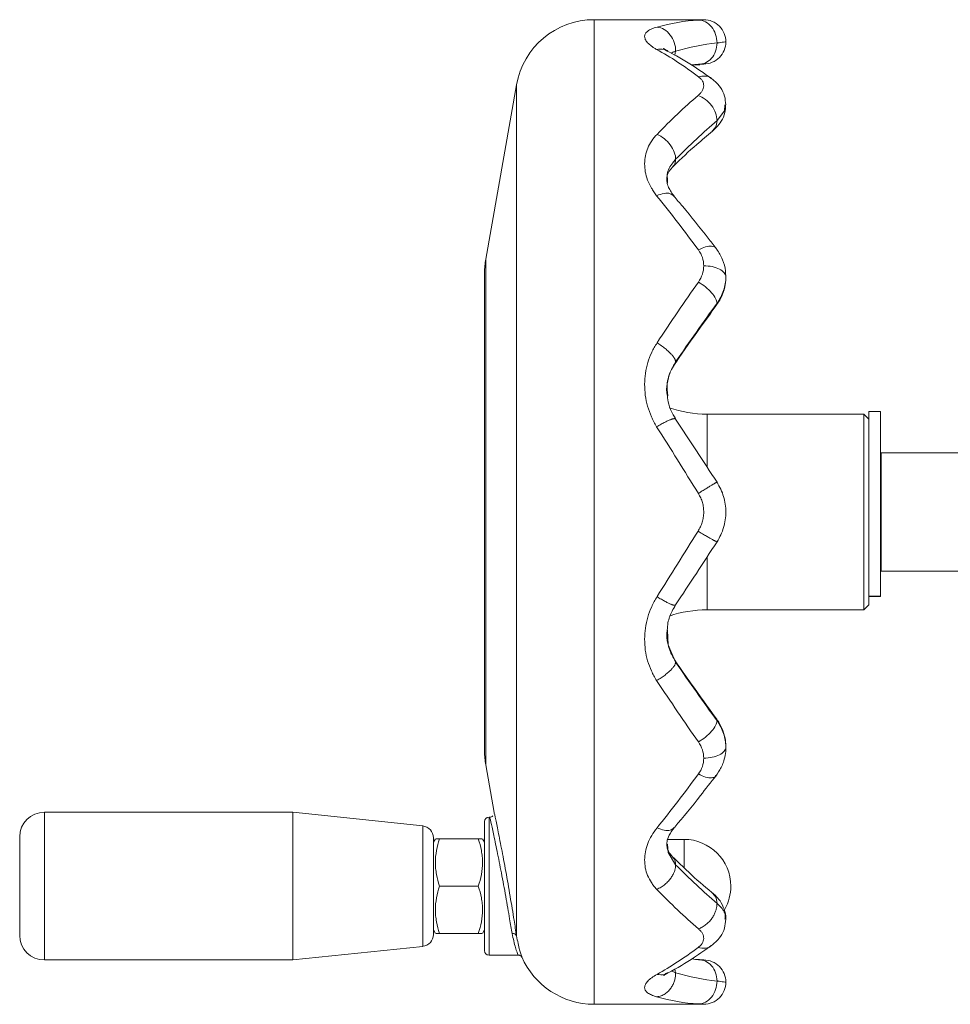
# Model space of a CAD drawing. Header units: millimetres. Extents: x 99 to 905, y -37 to 828.
# Tile 10 of 29: x 99 to 193, y 584 to 684. Entities that reach past the tile are written whole.
import ezdxf

# ---------------------------------------------------------------- set-up
doc = ezdxf.new("R2010")
doc.units = ezdxf.units.MM

msp = doc.modelspace()

# ---------------------------------------------------------------- linework, layer by layer
at = {"color": 7, "linetype": 'Continuous', "lineweight": 15}
for p, q in [((168.23, 684.21), (157.1, 684.21)), ((165.38, 681), (165.31, 680.62)), ((166.99, 679.58), (167.58, 679.62)), ((167.58, 679.62), (167.82, 679.64)), ((149.22, 677.6), (146.1, 659.9)), ((145.98, 609.91), (145.98, 658.51)), ((165.32, 649.37), (165.38, 649.45)), ((184.48, 644.15), (168.57, 644.15)), ((184.98, 643.65), (184.48, 644.15)), ((184.48, 644.15), (184.48, 624.27)), ((186.18, 644.41), (184.98, 644.41)), ((184.98, 625.67), (184.98, 644.41)), ((186.18, 625.67), (186.18, 644.41)), ((198.63, 640.21), (186.23, 640.21)), ((186.23, 640.21), (186.23, 628.21)), ((186.23, 639.21), (186.18, 639.21)), ((186.18, 629.21), (186.23, 629.21)), ((186.23, 628.21), (198.63, 628.21)), ((184.98, 625.67), (184.98, 624.77)), ((184.98, 625.67), (186.18, 625.67)), ((184.98, 625.63), (184.98, 625.67)), ((184.98, 625.63), (186.18, 625.63)), ((186.18, 625.63), (186.18, 625.67)), ((168.57, 624.27), (184.48, 624.27)), ((184.48, 624.27), (184.98, 624.77)), ((165.32, 619.04), (165.38, 618.96)), ((146.1, 608.52), (146.95, 603.68)), ((126.51, 603.71), (101.28, 603.71)), ((139.7, 602.32), (126.51, 603.71)), ((126.51, 603.71), (126.51, 588.71)), ((146.51, 603.21), (146.43, 603.21)), ((145.98, 596.21), (145.98, 602.76)), ((98.78, 591.21), (98.78, 601.21)), ((140.78, 601.13), (140.78, 596.21)), ((140.98, 601.01), (140.78, 600.66)), ((145.34, 601.01), (141.41, 601.01)), ((145.98, 600.66), (145.77, 601.01)), ((166.23, 600.96), (164.58, 600.96)), ((140.78, 596.21), (140.78, 591.29)), ((145.34, 596.21), (141.41, 596.21)), ((145.98, 589.66), (145.98, 596.21)), ((140.78, 591.76), (140.98, 591.4)), ((145.34, 591.4), (141.41, 591.4)), ((145.77, 591.4), (145.98, 591.76)), ((126.51, 588.71), (139.7, 590.09)), ((146.43, 589.21), (149.35, 589.21)), ((101.28, 588.71), (126.51, 588.71)), ((165.3, 587.82), (165.38, 587.41)), ((157.1, 584.21), (168.23, 584.21))]:
    msp.add_line(p, q, dxfattribs=at)
at = {"color": 8, "linetype": 'Continuous', "lineweight": 15}
for p, q in [((157.1, 684.21), (157.1, 584.21)), ((166.94, 679.61), (167.69, 679.68)), ((149.22, 677.6), (149.22, 591.15)), ((164.54, 667.6), (164.56, 667.96)), ((146.1, 659.9), (146.1, 608.52)), ((169.48, 655.21), (169.45, 655.14)), ((169.47, 655.19), (169.58, 655.41)), ((168.57, 644.15), (168.57, 638.83)), ((168.57, 629.6), (168.57, 624.27)), ((169.47, 613.22), (169.58, 613)), ((101.28, 603.71), (101.28, 588.71)), ((146.43, 603.21), (146.43, 596.21)), ((139.7, 590.09), (139.7, 602.32)), ((166.23, 600.96), (166.23, 598.12)), ((146.43, 596.21), (146.43, 589.21))]:
    msp.add_line(p, q, dxfattribs=at)
at = {"color": 8, "linetype": 'Continuous', "lineweight": 15, "flags": 128}
for points in [[(170.37, 675.55), (170.34, 674.94), (169.58, 673.96), (169.58, 673.96), (169.58, 673.96)], [(164.55, 622.2), (164.61, 620.72), (165.38, 618.96), (165.38, 618.96), (165.38, 618.96)], [(164.56, 600.47), (164.61, 599.62), (165.38, 598.39), (165.38, 598.39), (165.38, 598.39)], [(164.96, 587.62), (165.38, 587.41), (165.38, 587.41), (165.38, 587.41)]]:
    msp.add_lwpolyline(points, dxfattribs=at)
at = {"color": 7, "linetype": 'Continuous', "lineweight": 15}
for centre, radius, start, end in [((157.1, 676.21), 8, 90, 170), ((153.98, 658.51), 8, 170, 180), ((168.57, 656.15), 12, 251.2466, 270), ((168.57, 612.27), 12, 90, 108.5898), ((153.98, 609.91), 8, 180, 190), ((101.28, 601.21), 2.5, 90, 180), ((146.43, 602.76), 0.45, 90, 180), ((139.58, 601.13), 1.2, 0, 84), ((166.23, 596.21), 4.75, 0, 90), ((166.23, 596.21), 4.75, 330.517, 0), ((101.28, 591.21), 2.5, 180, 270), ((139.58, 591.29), 1.2, 276, 0), ((148.86, 591.01), 0.388, 22.1797, 102.4842), ((146.43, 589.66), 0.45, 180, 270), ((157.1, 592.21), 8, 203.3885, 270)]:
    msp.add_arc(centre, radius, start, end, dxfattribs=at)
for points in [[(163.49, 683.46), (164.89, 683.85), (166.29, 684.09), (167.69, 684.17)], [(167.69, 684.17), (168.04, 684.19), (168.23, 684.21), (168.23, 684.21)], [(167.69, 678.42), (166.28, 679.48), (164.87, 680.41), (163.45, 681.19)], [(169.58, 681.85), (168.18, 681.71), (166.78, 681.43), (165.38, 681)], [(163.49, 672.56), (164.88, 674), (166.26, 675.31), (167.65, 676.5)], [(169.58, 673.96), (168.18, 672.76), (166.78, 671.45), (165.38, 670.03)], [(167.69, 660.82), (166.28, 662.74), (164.87, 664.59), (163.45, 666.33)], [(168.23, 659.21), (168.23, 659.78), (168.04, 660.34), (167.69, 660.82)], [(167.69, 657.56), (168.04, 658.06), (168.23, 658.63), (168.23, 659.21)], [(163.49, 651.39), (164.89, 653.51), (166.29, 655.57), (167.69, 657.56)], [(169.58, 655.41), (168.18, 653.48), (166.78, 651.49), (165.38, 649.45)], [(165.38, 643.62), (166.78, 641.51), (168.18, 639.37), (169.58, 637.23)], [(167.69, 636.09), (166.28, 638.36), (164.87, 640.63), (163.45, 642.87)], [(163.49, 625.61), (164.88, 627.81), (166.26, 630.03), (167.65, 632.26)], [(169.58, 631.19), (168.18, 629.04), (166.78, 626.9), (165.38, 624.79)], [(165.38, 618.96), (166.78, 616.92), (168.18, 614.93), (169.58, 613)], [(167.69, 610.85), (166.28, 612.87), (164.87, 614.95), (163.45, 617.09)], [(168.23, 609.21), (168.23, 609.78), (168.04, 610.36), (167.69, 610.85)], [(167.69, 607.6), (168.04, 608.07), (168.23, 608.63), (168.23, 609.21)], [(163.49, 602.13), (164.89, 603.86), (166.29, 605.69), (167.69, 607.6)], [(165.38, 598.39), (166.78, 596.97), (168.18, 595.65), (169.58, 594.46)], [(167.69, 591.88), (166.28, 593.09), (164.87, 594.43), (163.45, 595.89)], [(163.49, 587.25), (164.88, 588.02), (166.26, 588.93), (167.65, 589.97)], [(167.69, 588.74), (168.03, 588.72), (168.23, 588.71), (168.23, 588.71)], [(165.38, 587.41), (166.78, 586.99), (168.18, 586.71), (169.58, 586.57)], [(167.69, 584.24), (166.28, 584.33), (164.87, 584.57), (163.45, 584.96)], [(168.23, 584.21), (168.23, 584.21), (168.04, 584.22), (167.69, 584.24)]]:
    msp.add_open_spline(points, degree=3, dxfattribs=at)
for points, knots in [([(167.69, 684.17), (167.94, 684.17), (168.19, 684.1), (168.65, 683.86), (168.86, 683.69), (169.21, 683.25), (169.35, 683), (169.53, 682.44), (169.58, 682.14), (169.58, 681.85)], [0, 0, 0, 0, 0.25, 0.25, 0.5, 0.5, 0.75, 0.75, 1, 1, 1, 1]), ([(168.23, 684.21), (168.52, 684.21), (168.82, 684.15), (169.36, 683.92), (169.61, 683.76), (170.03, 683.34), (170.19, 683.09), (170.42, 682.55), (170.48, 682.25), (170.48, 681.96)], [0, 0, 0, 0, 0.25, 0.25, 0.5, 0.5, 0.75, 0.75, 1, 1, 1, 1]), ([(163.45, 681.19), (163.36, 681.24), (163.26, 681.3), (163.08, 681.41), (163, 681.47), (162.77, 681.64), (162.64, 681.76), (162.43, 681.98), (162.35, 682.09), (162.25, 682.31), (162.23, 682.41), (162.23, 682.61), (162.26, 682.71), (162.37, 682.89), (162.45, 682.97), (162.66, 683.13), (162.79, 683.21), (163.11, 683.34), (163.3, 683.4), (163.49, 683.46)], [0, 0, 0, 0, 0.0625, 0.0625, 0.125, 0.125, 0.25, 0.25, 0.375, 0.375, 0.5, 0.5, 0.625, 0.625, 0.75, 0.75, 0.875, 0.875, 1, 1, 1, 1]), ([(163.49, 683.46), (163.74, 683.43), (163.99, 683.35), (164.45, 683.07), (164.66, 682.88), (165.01, 682.42), (165.15, 682.16), (165.34, 681.6), (165.38, 681.3), (165.38, 681)], [0, 0, 0, 0, 0.25, 0.25, 0.5, 0.5, 0.75, 0.75, 1, 1, 1, 1]), ([(163.45, 681.19), (163.71, 681.22), (164.11, 681.27), (164.41, 681.07), (164.51, 681.01)], [0, 0, 0, 0, 0.664574, 1, 1, 1, 1]), ([(164.58, 681.02), (164.49, 681.08), (164.29, 681.19), (164.14, 681.31), (164.15, 681.3), (164.16, 681.29)], [0, 0, 0, 0, 0.377712, 0.792988, 1, 1, 1, 1]), ([(169, 678.25), (168.73, 678.44), (167.56, 679.28), (166.07, 680.24), (164.84, 680.86), (164.52, 681.02)], [0, 0, 0, 0, 0.185335, 0.787555, 1, 1, 1, 1]), ([(169.58, 681.85), (169.57, 681.55), (169.52, 681.27), (169.33, 680.73), (169.19, 680.49), (168.84, 680.09), (168.63, 679.93), (168.18, 679.72), (167.93, 679.67), (167.69, 679.68)], [0, 0, 0, 0, 0.25, 0.25, 0.5, 0.5, 0.75, 0.75, 1, 1, 1, 1]), ([(170.48, 681.96), (170.48, 681.66), (170.42, 681.37), (170.19, 680.82), (170.03, 680.58), (169.61, 680.16), (169.36, 679.99), (168.82, 679.77), (168.52, 679.71), (168.23, 679.71)], [0, 0, 0, 0, 0.25, 0.25, 0.5, 0.5, 0.75, 0.75, 1, 1, 1, 1]), ([(170.48, 681.96), (170.48, 681.96), (170.4, 681.95), (170.09, 681.91), (169.87, 681.88), (169.58, 681.85)], [0, 0, 0, 0, 0.5, 0.5, 1, 1, 1, 1]), ([(168.23, 679.71), (168.23, 679.71), (168.18, 679.7), (168, 679.69), (167.86, 679.69), (167.69, 679.68)], [0, 0, 0, 0, 0.5, 0.5, 1, 1, 1, 1]), ([(167.65, 676.5), (167.73, 676.58), (167.82, 676.66), (167.97, 676.82), (168.03, 676.9), (168.12, 677.07), (168.16, 677.15), (168.21, 677.32), (168.23, 677.4), (168.23, 677.57), (168.22, 677.65), (168.18, 677.82), (168.14, 677.9), (168.05, 678.06), (168, 678.13), (167.85, 678.28), (167.77, 678.35), (167.69, 678.42)], [0, 0, 0, 0, 0.125, 0.125, 0.25, 0.25, 0.375, 0.375, 0.5, 0.5, 0.625, 0.625, 0.75, 0.75, 0.875, 0.875, 1, 1, 1, 1]), ([(167.69, 678.42), (167.93, 678.46), (168.42, 678.54), (168.91, 678.4), (169.05, 678.21), (169.06, 678.2)], [0, 0, 0, 0, 0.48361, 0.96722, 1, 1, 1, 1]), ([(170.46, 675.57), (170.44, 675.86), (170.4, 676.48), (169.98, 677.3), (169.45, 677.9), (169.17, 678.12), (169.07, 678.2)], [0, 0, 0, 0, 0.274601, 0.580636, 0.847171, 1, 1, 1, 1]), ([(167.65, 676.5), (167.9, 676.42), (168.16, 676.29), (168.63, 675.94), (168.84, 675.73), (169.2, 675.26), (169.34, 675), (169.53, 674.47), (169.58, 674.21), (169.58, 673.96)], [0, 0, 0, 0, 0.25, 0.25, 0.5, 0.5, 0.75, 0.75, 1, 1, 1, 1]), ([(169.16, 672.93), (169.28, 673.04), (169.58, 673.32), (170.05, 673.91), (170.42, 674.7), (170.44, 675.27), (170.44, 675.52)], [0, 0, 0, 0, 0.178726, 0.445727, 0.754359, 1, 1, 1, 1]), ([(169.58, 673.96), (169.55, 673.71), (169.5, 673.27), (169.21, 673.02), (169.08, 672.9)], [0, 0, 0, 0, 0.546767, 1, 1, 1, 1]), ([(163.45, 666.33), (163.36, 666.46), (163.26, 666.59), (163.08, 666.85), (163, 666.98), (162.77, 667.38), (162.64, 667.65), (162.43, 668.2), (162.35, 668.48), (162.25, 669.04), (162.23, 669.31), (162.23, 669.86), (162.26, 670.13), (162.37, 670.66), (162.45, 670.92), (162.66, 671.42), (162.79, 671.66), (163.11, 672.12), (163.3, 672.35), (163.49, 672.56)], [0, 0, 0, 0, 0.0625, 0.0625, 0.125, 0.125, 0.25, 0.25, 0.375, 0.375, 0.5, 0.5, 0.625, 0.625, 0.75, 0.75, 0.875, 0.875, 1, 1, 1, 1]), ([(163.49, 672.56), (163.74, 672.46), (163.99, 672.31), (164.45, 671.94), (164.66, 671.73), (165.01, 671.25), (165.15, 671), (165.34, 670.5), (165.38, 670.25), (165.38, 670.03)], [0, 0, 0, 0, 0.25, 0.25, 0.5, 0.5, 0.75, 0.75, 1, 1, 1, 1]), ([(165.06, 669.23), (165.09, 669.25), (165.91, 670.08), (167.27, 671.35), (168.58, 672.43), (169.11, 672.87)], [0, 0, 0, 0, 0.019557, 0.605745, 1, 1, 1, 1]), ([(165.38, 670.03), (165.36, 669.8), (165.34, 669.51), (165.14, 669.35), (165.09, 669.31)], [0, 0, 0, 0, 0.754302, 1, 1, 1, 1]), ([(164.5, 667.96), (164.49, 668.04), (164.48, 668.33), (164.63, 668.66), (164.83, 668.96), (165.04, 669.19), (165.12, 669.28)], [0, 0, 0, 0, 0.1601593, 0.6389549, 0.8662961, 1, 1, 1, 1]), ([(165.23, 666.27), (165.12, 666.42), (164.88, 666.74), (164.62, 667.23), (164.49, 667.63), (164.5, 667.87), (164.5, 667.96)], [0, 0, 0, 0, 0.2149553, 0.4613353, 0.7917398, 1, 1, 1, 1]), ([(163.45, 666.33), (163.71, 666.43), (164.21, 666.62), (164.86, 666.59), (165.09, 666.38), (165.2, 666.28)], [0, 0, 0, 0, 0.343464, 0.6869279, 1, 1, 1, 1]), ([(169.48, 660.98), (169.21, 661.33), (168.09, 662.8), (166.66, 664.58), (165.5, 665.93), (165.21, 666.28)], [0, 0, 0, 0, 0.186122, 0.791851, 1, 1, 1, 1]), ([(170.46, 658.11), (170.46, 658.3), (170.45, 658.88), (170.18, 659.85), (169.76, 660.61), (169.51, 660.95), (169.48, 660.98)], [0, 0, 0, 0, 0.193243, 0.572496, 0.955816, 1, 1, 1, 1]), ([(170.48, 658.08), (170.48, 658.23), (170.42, 658.38), (170.19, 658.65), (170.03, 658.77), (169.61, 658.98), (169.36, 659.07), (168.82, 659.18), (168.52, 659.21), (168.23, 659.21)], [0, 0, 0, 0, 0.25, 0.25, 0.5, 0.5, 0.75, 0.75, 1, 1, 1, 1]), ([(169.5, 655.2), (169.66, 655.43), (170.05, 656), (170.38, 656.95), (170.48, 657.75), (170.48, 658.09), (170.48, 658.15)], [0, 0, 0, 0, 0.268284, 0.651867, 0.939077, 1, 1, 1, 1]), ([(170.48, 658.08), (170.48, 657.62), (170.4, 657.15), (170.09, 656.25), (169.87, 655.81), (169.58, 655.41)], [0, 0, 0, 0, 0.5, 0.5, 1, 1, 1, 1]), ([(169.58, 655.41), (169.58, 655.55), (169.53, 655.72), (169.35, 656.08), (169.21, 656.28), (168.86, 656.68), (168.65, 656.88), (168.19, 657.25), (167.94, 657.42), (167.69, 657.56)], [0, 0, 0, 0, 0.25, 0.25, 0.5, 0.5, 0.75, 0.75, 1, 1, 1, 1]), ([(165.34, 649.33), (165.37, 649.37), (166.22, 650.61), (167.61, 652.58), (168.97, 654.44), (169.5, 655.17)], [0, 0, 0, 0, 0.017746, 0.613657, 1, 1, 1, 1]), ([(163.45, 642.87), (163.36, 643.04), (163.26, 643.2), (163.08, 643.54), (163, 643.71), (162.77, 644.23), (162.64, 644.59), (162.43, 645.32), (162.35, 645.69), (162.25, 646.43), (162.23, 646.81), (162.23, 647.55), (162.26, 647.92), (162.37, 648.66), (162.45, 649.03), (162.66, 649.73), (162.79, 650.08), (163.11, 650.75), (163.3, 651.07), (163.49, 651.39)], [0, 0, 0, 0, 0.0625, 0.0625, 0.125, 0.125, 0.25, 0.25, 0.375, 0.375, 0.5, 0.5, 0.625, 0.625, 0.75, 0.75, 0.875, 0.875, 1, 1, 1, 1]), ([(165.38, 649.45), (165.38, 649.47), (165.38, 649.51), (165.37, 649.57), (165.34, 649.64), (165.31, 649.72), (165.26, 649.81), (165.2, 649.91), (165.13, 650.01), (165.03, 650.13), (164.92, 650.25), (164.8, 650.38), (164.66, 650.52), (164.5, 650.66), (164.32, 650.81), (164.13, 650.96), (163.93, 651.1), (163.71, 651.25), (163.57, 651.34), (163.49, 651.39)], [0, 0, 0, 0, 0.042769, 0.087542, 0.13432, 0.183104, 0.233895, 0.286692, 0.341496, 0.398308, 0.457128, 0.517956, 0.580793, 0.645639, 0.712493, 0.781356, 0.852228, 0.92511, 1, 1, 1, 1]), ([(164.54, 646.01), (164.52, 646.12), (164.42, 646.63), (164.55, 647.55), (164.85, 648.55), (165.22, 649.12), (165.36, 649.34)], [0, 0, 0, 0, 0.0929786, 0.4327025, 0.7799964, 1, 1, 1, 1]), ([(165.38, 643.66), (165.3, 643.8), (165, 644.29), (164.65, 645.07), (164.57, 645.73), (164.54, 646.01)], [0, 0, 0, 0, 0.193789, 0.65815, 1, 1, 1, 1]), ([(165.38, 643.62), (165.38, 643.63), (165.38, 643.65), (165.37, 643.67), (165.34, 643.68), (165.31, 643.69), (165.26, 643.69), (165.2, 643.69), (165.12, 643.67), (165.02, 643.64), (164.91, 643.61), (164.78, 643.56), (164.64, 643.5), (164.48, 643.42), (164.3, 643.34), (164.11, 643.24), (163.9, 643.13), (163.68, 643.01), (163.53, 642.92), (163.45, 642.87)], [0, 0, 0, 0, 0.042793, 0.087589, 0.134388, 0.183191, 0.233998, 0.286808, 0.341623, 0.398441, 0.457264, 0.518091, 0.580923, 0.645758, 0.712598, 0.781442, 0.852291, 0.925143, 1, 1, 1, 1]), ([(169.58, 637.23), (169.58, 637.23), (169.58, 637.23), (169.56, 637.23), (169.54, 637.22), (169.51, 637.2), (169.46, 637.18), (169.4, 637.15), (169.33, 637.11), (169.25, 637.06), (169.15, 637), (169.04, 636.93), (168.91, 636.86), (168.77, 636.77), (168.61, 636.67), (168.45, 636.57), (168.27, 636.46), (168.08, 636.34), (167.89, 636.22), (167.75, 636.13), (167.69, 636.09)], [0, 0, 0, 0, 0.043546, 0.088502, 0.134869, 0.182648, 0.231839, 0.282443, 0.334461, 0.387892, 0.442737, 0.498996, 0.55667, 0.615759, 0.676262, 0.738181, 0.801514, 0.866261, 0.932424, 1, 1, 1, 1]), ([(169.58, 637.23), (169.71, 636.99), (169.85, 636.76), (170.08, 636.28), (170.17, 636.03), (170.32, 635.53), (170.38, 635.26), (170.46, 634.73), (170.48, 634.47), (170.48, 633.94), (170.46, 633.68), (170.38, 633.15), (170.32, 632.89), (170.17, 632.37), (170.08, 632.13), (169.85, 631.65), (169.72, 631.42), (169.58, 631.19)], [0, 0, 0, 0, 0.125, 0.125, 0.25, 0.25, 0.375, 0.375, 0.5, 0.5, 0.625, 0.625, 0.75, 0.75, 0.875, 0.875, 1, 1, 1, 1]), ([(167.65, 632.26), (167.73, 632.41), (167.82, 632.55), (167.97, 632.85), (168.03, 633.01), (168.12, 633.33), (168.16, 633.5), (168.21, 633.83), (168.23, 634), (168.23, 634.33), (168.22, 634.5), (168.18, 634.84), (168.14, 635), (168.05, 635.33), (168, 635.48), (167.85, 635.79), (167.77, 635.94), (167.69, 636.09)], [0, 0, 0, 0, 0.125, 0.125, 0.25, 0.25, 0.375, 0.375, 0.5, 0.5, 0.625, 0.625, 0.75, 0.75, 0.875, 0.875, 1, 1, 1, 1]), ([(169.58, 631.19), (169.58, 631.19), (169.58, 631.18), (169.56, 631.19), (169.54, 631.19), (169.5, 631.21), (169.46, 631.23), (169.39, 631.26), (169.31, 631.3), (169.22, 631.35), (169.11, 631.41), (168.98, 631.48), (168.84, 631.56), (168.67, 631.66), (168.5, 631.76), (168.3, 631.87), (168.09, 632), (167.88, 632.13), (167.73, 632.22), (167.65, 632.26)], [0, 0, 0, 0, 0.042792, 0.087586, 0.134384, 0.183186, 0.233992, 0.286802, 0.341616, 0.398435, 0.457258, 0.518085, 0.580917, 0.645753, 0.712594, 0.781439, 0.852288, 0.925142, 1, 1, 1, 1]), ([(163.45, 617.09), (163.36, 617.25), (163.26, 617.41), (163.08, 617.73), (163, 617.89), (162.77, 618.4), (162.64, 618.74), (162.43, 619.45), (162.35, 619.82), (162.25, 620.55), (162.23, 620.92), (162.23, 621.67), (162.26, 622.04), (162.37, 622.79), (162.45, 623.16), (162.66, 623.89), (162.79, 624.24), (163.11, 624.94), (163.3, 625.27), (163.49, 625.61)], [0, 0, 0, 0, 0.0625, 0.0625, 0.125, 0.125, 0.25, 0.25, 0.375, 0.375, 0.5, 0.5, 0.625, 0.625, 0.75, 0.75, 0.875, 0.875, 1, 1, 1, 1]), ([(165.38, 624.79), (165.38, 624.78), (165.38, 624.77), (165.37, 624.75), (165.34, 624.73), (165.31, 624.73), (165.26, 624.73), (165.2, 624.74), (165.13, 624.76), (165.03, 624.79), (164.92, 624.83), (164.8, 624.88), (164.66, 624.95), (164.5, 625.03), (164.32, 625.12), (164.13, 625.22), (163.93, 625.34), (163.71, 625.47), (163.57, 625.56), (163.49, 625.61)], [0, 0, 0, 0, 0.042769, 0.087542, 0.13432, 0.183104, 0.233895, 0.286692, 0.341496, 0.398308, 0.457128, 0.517956, 0.580793, 0.645639, 0.712493, 0.781356, 0.852228, 0.92511, 1, 1, 1, 1]), ([(164.53, 622.19), (164.54, 622.45), (164.58, 623.11), (164.91, 623.98), (165.26, 624.55), (165.38, 624.76)], [0, 0, 0, 0, 0.288438, 0.745409, 1, 1, 1, 1]), ([(165.36, 619.07), (165.27, 619.21), (164.96, 619.69), (164.62, 620.56), (164.43, 621.49), (164.51, 622.04), (164.53, 622.19)], [0, 0, 0, 0, 0.147, 0.5016, 0.866505, 1, 1, 1, 1]), ([(169.5, 613.24), (169.48, 613.27), (168.63, 614.41), (167.25, 616.34), (165.89, 618.31), (165.34, 619.09)], [0, 0, 0, 0, 0.017239, 0.609538, 1, 1, 1, 1]), ([(165.38, 618.96), (165.38, 618.95), (165.38, 618.91), (165.37, 618.85), (165.34, 618.78), (165.31, 618.7), (165.26, 618.61), (165.2, 618.52), (165.12, 618.42), (165.02, 618.31), (164.91, 618.19), (164.78, 618.06), (164.64, 617.93), (164.48, 617.79), (164.3, 617.65), (164.11, 617.5), (163.9, 617.36), (163.68, 617.22), (163.53, 617.13), (163.45, 617.09)], [0, 0, 0, 0, 0.0427929, 0.0875889, 0.1343881, 0.183191, 0.2339975, 0.286808, 0.3416225, 0.3984412, 0.457264, 0.5180911, 0.5809225, 0.6457582, 0.7125982, 0.7814425, 0.8522909, 0.9251435, 1, 1, 1, 1]), ([(169.58, 613), (169.58, 612.86), (169.53, 612.7), (169.35, 612.33), (169.21, 612.14), (168.86, 611.74), (168.65, 611.54), (168.19, 611.17), (167.94, 611), (167.69, 610.85)], [0, 0, 0, 0, 0.25, 0.25, 0.5, 0.5, 0.75, 0.75, 1, 1, 1, 1]), ([(170.46, 610.4), (170.46, 610.6), (170.45, 611.1), (170.21, 611.99), (169.86, 612.75), (169.57, 613.14), (169.51, 613.22)], [0, 0, 0, 0, 0.199104, 0.504948, 0.899597, 1, 1, 1, 1]), ([(169.58, 613), (169.87, 612.6), (170.09, 612.16), (170.4, 611.26), (170.48, 610.79), (170.48, 610.33)], [0, 0, 0, 0, 0.5, 0.5, 1, 1, 1, 1]), ([(170.48, 610.33), (170.48, 610.18), (170.42, 610.04), (170.19, 609.77), (170.03, 609.64), (169.61, 609.43), (169.36, 609.35), (168.82, 609.24), (168.52, 609.21), (168.23, 609.21)], [0, 0, 0, 0, 0.25, 0.25, 0.5, 0.5, 0.75, 0.75, 1, 1, 1, 1]), ([(169.3, 607.19), (169.5, 607.46), (169.93, 608.03), (170.31, 608.97), (170.47, 609.77), (170.47, 610.17), (170.47, 610.31)], [0, 0, 0, 0, 0.298301, 0.637275, 0.873723, 1, 1, 1, 1]), ([(165.21, 602.12), (165.23, 602.15), (166.13, 603.19), (167.55, 604.94), (168.95, 606.76), (169.47, 607.44)], [0, 0, 0, 0, 0.017333, 0.63014, 1, 1, 1, 1]), ([(146.83, 603.36), (146.8, 603.33), (146.74, 603.26), (146.62, 603.21), (146.54, 603.21), (146.51, 603.22)], [0, 0, 0, 0, 0.30485, 0.753823, 1, 1, 1, 1]), ([(146.95, 603.68), (146.95, 603.7), (146.92, 603.83), (147.04, 603.28), (147.3, 602.05), (147.69, 600.1), (148.14, 597.72), (148.58, 595.16), (148.96, 592.85), (149.14, 591.67), (149.22, 591.15)], [0, 0, 0, 0, 0.021031, 0.161101, 0.301598, 0.444671, 0.590629, 0.738248, 0.885865, 1, 1, 1, 1]), ([(163.45, 595.89), (163.36, 596), (163.26, 596.11), (163.08, 596.33), (163, 596.45), (162.77, 596.8), (162.64, 597.04), (162.43, 597.54), (162.35, 597.8), (162.25, 598.33), (162.23, 598.6), (162.23, 599.15), (162.26, 599.42), (162.37, 599.98), (162.45, 600.26), (162.66, 600.81), (162.79, 601.08), (163.11, 601.61), (163.3, 601.87), (163.49, 602.13)], [0, 0, 0, 0, 0.0625, 0.0625, 0.125, 0.125, 0.25, 0.25, 0.375, 0.375, 0.5, 0.5, 0.625, 0.625, 0.75, 0.75, 0.875, 0.875, 1, 1, 1, 1]), ([(165.2, 602.13), (165.09, 602.04), (164.86, 601.84), (164.24, 601.83), (163.74, 602.03), (163.49, 602.13)], [0, 0, 0, 0, 0.308083, 0.654041, 1, 1, 1, 1]), ([(164.5, 600.47), (164.5, 600.55), (164.48, 600.81), (164.66, 601.31), (164.92, 601.74), (165.16, 602.05), (165.24, 602.16)], [0, 0, 0, 0, 0.2034867, 0.5963797, 0.8658388, 1, 1, 1, 1]), ([(141.41, 601.01), (141.15, 600.23), (140.98, 599.43), (140.98, 598.41), (140.99, 598.21), (141.03, 597.8), (141.06, 597.6), (141.17, 597), (141.28, 596.6), (141.41, 596.21)], [0, 0, 0, 0, 0.5, 0.5, 0.625, 0.625, 0.75, 0.75, 1, 1, 1, 1]), ([(141.07, 601.01), (141.08, 601.01), (141.09, 601.01), (141.35, 601.01), (141.41, 601.01)], [0, 0, 0, 0, 0.760708, 1, 1, 1, 1]), ([(145.34, 596.21), (145.6, 596.99), (145.77, 597.79), (145.77, 598.81), (145.76, 599.02), (145.72, 599.42), (145.69, 599.62), (145.58, 600.23), (145.47, 600.62), (145.34, 601.01)], [0, 0, 0, 0, 0.5, 0.5, 0.625, 0.625, 0.75, 0.75, 1, 1, 1, 1]), ([(145.34, 601.01), (145.4, 601.01), (145.66, 601.01), (145.67, 601.01), (145.69, 601.01)], [0, 0, 0, 0, 0.239292, 1, 1, 1, 1]), ([(165.11, 599.14), (165.02, 599.24), (164.82, 599.47), (164.6, 599.82), (164.49, 600.09), (164.5, 600.36), (164.5, 600.47)], [0, 0, 0, 0, 0.193887, 0.414922, 0.771501, 1, 1, 1, 1]), ([(169.1, 595.54), (169.08, 595.55), (168.28, 596.19), (166.94, 597.37), (165.61, 598.68), (165.07, 599.2)], [0, 0, 0, 0, 0.013859, 0.604463, 1, 1, 1, 1]), ([(165.08, 599.11), (165.14, 599.07), (165.34, 598.91), (165.36, 598.61), (165.38, 598.39)], [0, 0, 0, 0, 0.26107, 1, 1, 1, 1]), ([(165.38, 598.39), (165.38, 598.35), (165.38, 598.27), (165.37, 598.14), (165.34, 598.01), (165.31, 597.86), (165.26, 597.71), (165.2, 597.56), (165.12, 597.39), (165.02, 597.23), (164.91, 597.06), (164.78, 596.89), (164.64, 596.72), (164.48, 596.55), (164.3, 596.39), (164.11, 596.25), (163.9, 596.11), (163.68, 595.99), (163.53, 595.93), (163.45, 595.89)], [0, 0, 0, 0, 0.042793, 0.087589, 0.134388, 0.183191, 0.233998, 0.286808, 0.341623, 0.398441, 0.457264, 0.518091, 0.580923, 0.645758, 0.712598, 0.781442, 0.852291, 0.925143, 1, 1, 1, 1]), ([(141.41, 596.21), (141.15, 595.42), (140.98, 594.63), (140.98, 593.6), (140.99, 593.4), (141.03, 592.99), (141.06, 592.79), (141.17, 592.19), (141.28, 591.79), (141.41, 591.4)], [0, 0, 0, 0, 0.5, 0.5, 0.625, 0.625, 0.75, 0.75, 1, 1, 1, 1]), ([(145.34, 591.4), (145.6, 592.19), (145.77, 592.98), (145.77, 594), (145.76, 594.21), (145.72, 594.62), (145.69, 594.82), (145.58, 595.42), (145.47, 595.81), (145.34, 596.21)], [0, 0, 0, 0, 0.5, 0.5, 0.625, 0.625, 0.75, 0.75, 1, 1, 1, 1]), ([(169.08, 595.52), (169.21, 595.4), (169.5, 595.14), (169.55, 594.7), (169.58, 594.46)], [0, 0, 0, 0, 0.445074, 1, 1, 1, 1]), ([(170.47, 592.85), (170.47, 592.87), (170.52, 593.21), (170.33, 593.87), (169.96, 594.66), (169.47, 595.21), (169.24, 595.41), (169.16, 595.48)], [0, 0, 0, 0, 0.020095, 0.32756, 0.629673, 0.86778, 1, 1, 1, 1]), ([(169.58, 594.46), (169.58, 594.41), (169.58, 594.33), (169.56, 594.19), (169.54, 594.04), (169.51, 593.89), (169.46, 593.73), (169.4, 593.57), (169.33, 593.4), (169.25, 593.24), (169.15, 593.07), (169.04, 592.91), (168.91, 592.74), (168.77, 592.59), (168.61, 592.44), (168.45, 592.3), (168.27, 592.17), (168.08, 592.05), (167.89, 591.95), (167.75, 591.9), (167.69, 591.88)], [0, 0, 0, 0, 0.0435455, 0.0885015, 0.1348687, 0.1826477, 0.231839, 0.2824432, 0.3344606, 0.3878917, 0.4427368, 0.4989963, 0.5566702, 0.6157589, 0.6762623, 0.7381806, 0.8015137, 0.8662614, 0.9324237, 1, 1, 1, 1]), ([(169.03, 590.18), (169.17, 590.29), (169.48, 590.55), (169.98, 591.11), (170.4, 591.92), (170.44, 592.54), (170.47, 592.85)], [0, 0, 0, 0, 0.183523, 0.424821, 0.715672, 1, 1, 1, 1]), ([(141.41, 591.4), (141.35, 591.4), (141.09, 591.4), (141.08, 591.4), (141.07, 591.4)], [0, 0, 0, 0, 0.239292, 1, 1, 1, 1]), ([(145.69, 591.4), (145.67, 591.4), (145.66, 591.4), (145.4, 591.4), (145.34, 591.4)], [0, 0, 0, 0, 0.760708, 1, 1, 1, 1]), ([(167.65, 589.97), (167.73, 590.03), (167.82, 590.1), (167.97, 590.25), (168.03, 590.32), (168.12, 590.48), (168.16, 590.56), (168.21, 590.72), (168.23, 590.8), (168.23, 590.97), (168.22, 591.05), (168.18, 591.22), (168.14, 591.31), (168.05, 591.48), (168, 591.56), (167.85, 591.72), (167.77, 591.8), (167.69, 591.88)], [0, 0, 0, 0, 0.125, 0.125, 0.25, 0.25, 0.375, 0.375, 0.5, 0.5, 0.625, 0.625, 0.75, 0.75, 0.875, 0.875, 1, 1, 1, 1]), ([(164.54, 587.38), (164.57, 587.39), (165.49, 587.85), (166.98, 588.74), (168.42, 589.77), (168.99, 590.18)], [0, 0, 0, 0, 0.017455, 0.615534, 1, 1, 1, 1]), ([(169.03, 590.18), (169.02, 590.18), (168.88, 590), (168.4, 589.86), (167.9, 589.93), (167.65, 589.97)], [0, 0, 0, 0, 0.007253, 0.503626, 1, 1, 1, 1]), ([(149.37, 589.2), (149.37, 589.21), (149.43, 589.22), (149.52, 589.19), (149.62, 589.15), (149.69, 589.09), (149.74, 589.03), (149.77, 588.98), (149.79, 588.95), (149.8, 588.94), (149.8, 588.93), (149.8, 588.93), (149.8, 588.92), (149.81, 588.92), (149.8, 588.92), (149.8, 588.92)], [0, 0, 0, 0, 0.037526, 0.22516, 0.381349, 0.51315, 0.621062, 0.70338, 0.749266, 0.772738, 0.791017, 0.816156, 0.863609, 0.990752, 1, 1, 1, 1]), ([(167.82, 588.74), (167.8, 588.74), (167.53, 588.75), (167.27, 588.79), (167.03, 588.83)], [0, 0, 0, 0, 0.080796, 1, 1, 1, 1]), ([(167.69, 588.74), (167.93, 588.75), (168.18, 588.69), (168.63, 588.48), (168.84, 588.33), (169.19, 587.92), (169.33, 587.68), (169.52, 587.15), (169.57, 586.86), (169.58, 586.57)], [0, 0, 0, 0, 0.25, 0.25, 0.5, 0.5, 0.75, 0.75, 1, 1, 1, 1]), ([(168.23, 588.71), (168.52, 588.71), (168.82, 588.65), (169.36, 588.42), (169.61, 588.26), (170.03, 587.84), (170.19, 587.59), (170.42, 587.05), (170.48, 586.75), (170.48, 586.46)], [0, 0, 0, 0, 0.25, 0.25, 0.5, 0.5, 0.75, 0.75, 1, 1, 1, 1]), ([(163.45, 584.96), (163.36, 584.99), (163.26, 585.02), (163.08, 585.09), (163, 585.12), (162.77, 585.22), (162.64, 585.3), (162.43, 585.46), (162.35, 585.54), (162.25, 585.72), (162.23, 585.82), (162.23, 586.02), (162.26, 586.12), (162.37, 586.34), (162.45, 586.45), (162.66, 586.68), (162.79, 586.79), (163.11, 587.02), (163.3, 587.14), (163.49, 587.25)], [0, 0, 0, 0, 0.0625, 0.0625, 0.125, 0.125, 0.25, 0.25, 0.375, 0.375, 0.5, 0.5, 0.625, 0.625, 0.75, 0.75, 0.875, 0.875, 1, 1, 1, 1]), ([(165.38, 587.41), (165.38, 587.36), (165.38, 587.26), (165.37, 587.1), (165.34, 586.94), (165.31, 586.77), (165.26, 586.59), (165.2, 586.41), (165.12, 586.23), (165.02, 586.06), (164.91, 585.88), (164.78, 585.71), (164.64, 585.55), (164.48, 585.41), (164.3, 585.27), (164.11, 585.16), (163.9, 585.07), (163.68, 585), (163.53, 584.98), (163.45, 584.96)], [0, 0, 0, 0, 0.042793, 0.087589, 0.134388, 0.183191, 0.233998, 0.286808, 0.341623, 0.398441, 0.457264, 0.518091, 0.580923, 0.645758, 0.712598, 0.781442, 0.852291, 0.925143, 1, 1, 1, 1]), ([(164.53, 587.42), (164.43, 587.35), (164.13, 587.16), (163.75, 587.22), (163.49, 587.25)], [0, 0, 0, 0, 0.330954, 1, 1, 1, 1]), ([(164.15, 587.12), (164.16, 587.14), (164.19, 587.16), (164.42, 587.3), (164.58, 587.39), (164.6, 587.41)], [0, 0, 0, 0, 0.504153, 0.9210379, 1, 1, 1, 1]), ([(169.58, 586.57), (169.58, 586.27), (169.53, 585.97), (169.35, 585.42), (169.21, 585.16), (168.86, 584.73), (168.65, 584.56), (168.19, 584.31), (167.94, 584.25), (167.69, 584.24)], [0, 0, 0, 0, 0.25, 0.25, 0.5, 0.5, 0.75, 0.75, 1, 1, 1, 1]), ([(170.48, 586.46), (170.48, 586.16), (170.42, 585.87), (170.19, 585.32), (170.03, 585.08), (169.61, 584.66), (169.36, 584.49), (168.82, 584.27), (168.52, 584.21), (168.23, 584.21)], [0, 0, 0, 0, 0.25, 0.25, 0.5, 0.5, 0.75, 0.75, 1, 1, 1, 1]), ([(169.58, 586.57), (169.87, 586.54), (170.09, 586.51), (170.4, 586.47), (170.48, 586.46), (170.48, 586.46)], [0, 0, 0, 0, 0.5, 0.5, 1, 1, 1, 1])]:
    msp.add_open_spline(points, degree=3, knots=knots, dxfattribs=at)
at = {"color": 8, "linetype": 'Continuous', "lineweight": 15}
for points, knots in [([(165.38, 681.01), (165.38, 681.01), (165.28, 680.97), (165.07, 680.92), (164.98, 680.84), (164.94, 680.81)], [0, 0, 0, 0, 0.000056, 0.579463, 1, 1, 1, 1]), ([(165.38, 670.03), (165.38, 670.03), (165.28, 669.91), (164.88, 669.45), (164.47, 668.76), (164.54, 668.15), (164.56, 667.97)], [0, 0, 0, 0, 0.000019, 0.194175, 0.759673, 1, 1, 1, 1]), ([(169.46, 660.97), (169.46, 660.99), (169.41, 661.14), (169.05, 661.23), (168.44, 661.18), (167.94, 660.94), (167.69, 660.82)], [0, 0, 0, 0, 0.049804, 0.366536, 0.683268, 1, 1, 1, 1]), ([(165.38, 649.45), (165.38, 649.45), (165.28, 649.29), (164.87, 648.63), (164.43, 647.46), (164.54, 646.44), (164.58, 645.99)], [0, 0, 0, 0, 0.000016, 0.163513, 0.639711, 1, 1, 1, 1]), ([(169.46, 607.46), (169.46, 607.43), (169.41, 607.27), (169.05, 607.19), (168.44, 607.24), (167.94, 607.48), (167.69, 607.6)], [0, 0, 0, 0, 0.056553, 0.371035, 0.685518, 1, 1, 1, 1]), ([(148.78, 591.39), (148.7, 591.87), (148.51, 592.98), (148.14, 595.15), (147.69, 597.56), (147.25, 599.8), (146.86, 601.63), (146.6, 602.78), (146.48, 603.3), (146.51, 603.18), (146.51, 603.16)], [0, 0, 0, 0, 0.114206, 0.261923, 0.409644, 0.555705, 0.698889, 0.839523, 0.97976, 1, 1, 1, 1]), ([(169.58, 594.46), (169.58, 594.46), (169.64, 594.4), (170.02, 594.04), (170.48, 593.48), (170.4, 593.02), (170.37, 592.87)], [0, 0, 0, 0, 0.000019, 0.124725, 0.703399, 1, 1, 1, 1]), ([(149.35, 589.3), (149.36, 589.28), (149.39, 589.2), (149.11, 589.86), (148.89, 590.88), (148.78, 591.39)], [0, 0, 0, 0, 0.163478, 0.581738, 1, 1, 1, 1]), ([(149.22, 591.15), (149.33, 590.64), (149.54, 589.6), (149.8, 588.93), (149.77, 589.01), (149.76, 589.04)], [0, 0, 0, 0, 0.415373, 0.834887, 1, 1, 1, 1])]:
    msp.add_open_spline(points, degree=3, knots=knots, dxfattribs=at)

doc.saveas('drawing.dxf')
